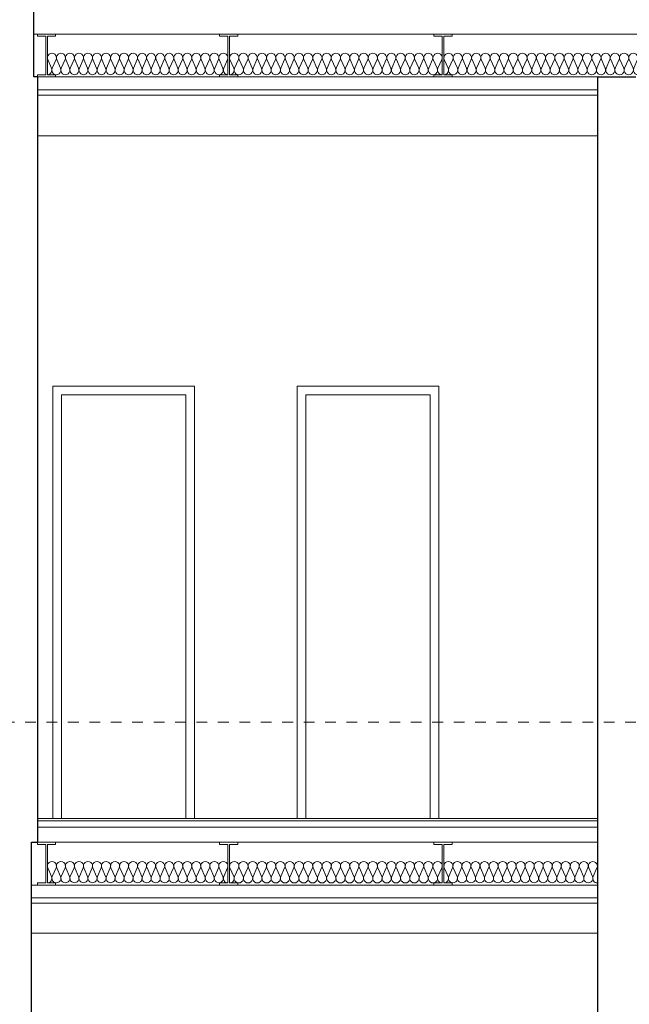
# Model space of a CAD drawing. Extents: x -396299 to -11759, y -15022 to 18278.
# Tile 67 of 205: x -230177 to -227333, y -524 to 4075. Entities that reach past the tile are written whole.
import ezdxf

# ---------------------------------------------------------------- set-up
doc = ezdxf.new("R2010")
doc.units = 0
doc.header["$MEASUREMENT"] = 0
doc.linetypes.add('Hidden Line', pattern=[100, 50, -50])
doc.layers.add('Arch opisy', color=7, linetype='Continuous')
doc.layers.add('INWENT STROPY', color=7, linetype='Continuous')
for name, color, linetype, lineweight, true_color in [('Arch opisy_Nr_Pióra__3', 7, 'Continuous', 20, 0xff6600), ('INWENT STROPY_Nr_Pióra__2', 7, 'Continuous', 13, 0x7f7f7f), ('INWENT STROPY_Nr_Pióra__25', 7, 'Continuous', 15, 0x40a5ff), ('Inwentaryzacja Konst._Nr_Pióra__25', 7, 'Continuous', 15, 0x40a5ff)]:
    doc.layers.add(name, color=color, linetype=linetype, lineweight=lineweight, true_color=true_color)
for name, color, linetype, lineweight in [('INWENT STROPY_Nr_Pióra__21', 7, 'Continuous', 13), ('INWENT. DRZWI_Nr_Pióra__21', 7, 'Continuous', 13), ('INWENT.ŚCIANY_Nr_Pióra__1', 7, 'Continuous', 25)]:
    doc.layers.add(name, color=color, linetype=linetype, lineweight=lineweight)

# ---------------------------------------------------------------- blocks, each defined once
blk = doc.blocks.new('Izolacja cieplna 14_13', base_point=(-230047.9, 43.2))
at = {"layer": 'INWENT STROPY_Nr_Pióra__2', "linetype": 'Continuous'}
for p, q in [((-230046.1, 113.4), (-230028.6, 73)), ((-230025.1, 73), (-230007.5, 113.4)), ((-230004, 113.4), (-229986.5, 73)), ((-229983, 73), (-229965.4, 113.4)), ((-229961.9, 113.4), (-229944.4, 73)), ((-229940.9, 73), (-229923.3, 113.4)), ((-229919.8, 113.4), (-229902.3, 73)), ((-229898.8, 73), (-229881.2, 113.4)), ((-229877.7, 113.4), (-229860.2, 73)), ((-229856.7, 73), (-229839.1, 113.4)), ((-229835.6, 113.4), (-229818.1, 73)), ((-229814.6, 73), (-229797, 113.4)), ((-229793.5, 113.4), (-229776, 73)), ((-229772.5, 73), (-229754.9, 113.4)), ((-229751.4, 113.4), (-229733.9, 73)), ((-229730.4, 73), (-229712.8, 113.4)), ((-229709.3, 113.4), (-229691.8, 73)), ((-229688.3, 73), (-229670.7, 113.4)), ((-229667.2, 113.4), (-229649.7, 73)), ((-229646.2, 73), (-229628.6, 113.4)), ((-229625.1, 113.4), (-229607.6, 73)), ((-229604.1, 73), (-229586.5, 113.4)), ((-229583, 113.4), (-229565.5, 73)), ((-229562, 73), (-229544.4, 113.4)), ((-229540.9, 113.4), (-229523.4, 73)), ((-229519.9, 73), (-229502.3, 113.4)), ((-229498.8, 113.4), (-229481.3, 73)), ((-229477.8, 73), (-229460.2, 113.4)), ((-229456.7, 113.4), (-229439.2, 73)), ((-229435.7, 73), (-229418.1, 113.4)), ((-229414.6, 113.4), (-229397.1, 73)), ((-229393.6, 73), (-229376, 113.4)), ((-229372.5, 113.4), (-229355, 73)), ((-229351.5, 73), (-229333.9, 113.4)), ((-229330.4, 113.4), (-229312.9, 73)), ((-229309.4, 73), (-229291.8, 113.4)), ((-229288.3, 113.4), (-229270.8, 73)), ((-229267.3, 73), (-229249.7, 113.4)), ((-229246.2, 113.4), (-229228.7, 73)), ((-229225.2, 73), (-229207.6, 113.4))]:
    blk.add_line(p, q, dxfattribs=at)
for centre, start_param, end_param in [((-230026.8, 121.9), 4.299595, 8.266775), ((-229984.7, 121.9), 4.299595, 8.266775), ((-229942.6, 121.9), 4.299595, 8.266775), ((-229900.5, 121.9), 4.299595, 8.266775), ((-229858.4, 121.9), 4.299595, 8.266775), ((-229816.3, 121.9), 4.299595, 8.266775), ((-229774.2, 121.9), 4.299595, 8.266775), ((-229732.1, 121.9), 4.299595, 8.266775), ((-229690, 121.9), 4.299595, 8.266775), ((-229647.9, 121.9), 4.299595, 8.266775), ((-229605.8, 121.9), 4.299595, 8.266775), ((-229563.7, 121.9), 4.299595, 8.266775), ((-229521.6, 121.9), 4.299595, 8.266775), ((-229479.5, 121.9), 4.299595, 8.266775), ((-229437.4, 121.9), 4.299595, 8.266775), ((-229395.3, 121.9), 4.299595, 8.266775), ((-229353.2, 121.9), 4.299595, 8.266775), ((-229311.1, 121.9), 4.299595, 8.266775), ((-229269, 121.9), 4.299595, 8.266775), ((-229226.9, 121.9), 4.299595, 8.266775), ((-230047.9, 64.4), 3.141593, 5.125182), ((-230005.8, 64.4), 1.158004, 5.125183), ((-229963.7, 64.4), 1.158004, 5.125183), ((-229921.6, 64.4), 1.158004, 5.125183), ((-229879.5, 64.4), 1.158004, 5.125183), ((-229837.4, 64.4), 1.158004, 5.125183), ((-229795.3, 64.4), 1.158004, 5.125183), ((-229753.2, 64.4), 1.158004, 5.125183), ((-229711.1, 64.4), 1.158004, 5.125183), ((-229669, 64.4), 1.158004, 5.125183), ((-229626.9, 64.4), 1.158004, 5.125183), ((-229584.8, 64.4), 1.158004, 5.125183), ((-229542.7, 64.4), 1.158004, 5.125183), ((-229500.6, 64.4), 1.158004, 5.125183), ((-229458.5, 64.4), 1.158004, 5.125183), ((-229416.4, 64.4), 1.158004, 5.125183), ((-229374.3, 64.4), 1.158004, 5.125183), ((-229332.2, 64.4), 1.158004, 5.125183), ((-229290.1, 64.4), 1.158004, 5.125183), ((-229248, 64.4), 1.158004, 5.125183), ((-229205.9, 64.4), 1.158004, 3.141593)]:
    blk.add_ellipse(centre, major_axis=(0, 21.3), ratio=0.989759, start_param=start_param, end_param=end_param, dxfattribs=at)
blk = doc.blocks.new('Izolacja cieplna 14_23', base_point=(-228197.9, 3818.2))
at = {"layer": 'INWENT STROPY_Nr_Pióra__2', "linetype": 'Continuous'}
for p, q in [((-228196.1, 3888.4), (-228178.1, 3848)), ((-228174.5, 3848), (-228156.6, 3888.4)), ((-228152.9, 3888.4), (-228135, 3848)), ((-228131.4, 3848), (-228113.4, 3888.4)), ((-228109.8, 3888.4), (-228091.9, 3848)), ((-228088.2, 3848), (-228070.3, 3888.4)), ((-228066.7, 3888.4), (-228048.7, 3848)), ((-228045.1, 3848), (-228027.2, 3888.4)), ((-228023.5, 3888.4), (-228005.6, 3848)), ((-228002, 3848), (-227984, 3888.4)), ((-227980.4, 3888.4), (-227962.5, 3848)), ((-227958.8, 3848), (-227940.9, 3888.4)), ((-227937.3, 3888.4), (-227919.3, 3848)), ((-227915.7, 3848), (-227897.8, 3888.4)), ((-227894.2, 3888.4), (-227876.2, 3848)), ((-227872.6, 3848), (-227854.6, 3888.4)), ((-227851, 3888.4), (-227833.1, 3848)), ((-227829.5, 3848), (-227811.5, 3888.4)), ((-227807.9, 3888.4), (-227790, 3848)), ((-227786.3, 3848), (-227768.4, 3888.4)), ((-227764.8, 3888.4), (-227746.8, 3848)), ((-227743.2, 3848), (-227725.3, 3888.4)), ((-227721.6, 3888.4), (-227703.7, 3848)), ((-227700.1, 3848), (-227682.1, 3888.4)), ((-227678.5, 3888.4), (-227660.6, 3848)), ((-227656.9, 3848), (-227639, 3888.4)), ((-227635.4, 3888.4), (-227617.4, 3848)), ((-227613.8, 3848), (-227595.9, 3888.4)), ((-227592.2, 3888.4), (-227574.3, 3848)), ((-227570.7, 3848), (-227552.7, 3888.4)), ((-227549.1, 3888.4), (-227531.2, 3848)), ((-227527.5, 3848), (-227509.6, 3888.4)), ((-227506, 3888.4), (-227488, 3848)), ((-227484.4, 3848), (-227466.5, 3888.4)), ((-227462.8, 3888.4), (-227444.9, 3848)), ((-227441.3, 3848), (-227423.3, 3888.4)), ((-227419.7, 3888.4), (-227401.8, 3848)), ((-227398.2, 3848), (-227380.2, 3888.4)), ((-227376.6, 3888.4), (-227358.6, 3848)), ((-227355, 3848), (-227337.1, 3888.4)), ((-227333.5, 3888.4), (-227315.5, 3848)), ((-227311.9, 3848), (-227294, 3888.4)), ((-227290.3, 3888.4), (-227272.4, 3848)), ((-227268.8, 3848), (-227250.8, 3888.4)), ((-227247.2, 3888.4), (-227229.3, 3848)), ((-227225.6, 3848), (-227207.7, 3888.4))]:
    blk.add_line(p, q, dxfattribs=at)
for centre, start_param, end_param in [((-228176.3, 3896.9), 5.870392, 9.837571), ((-228133.2, 3896.9), 5.870392, 9.837571), ((-228090.1, 3896.9), 5.870392, 9.837571), ((-228046.9, 3896.9), 5.870392, 9.837571), ((-228003.8, 3896.9), 5.870392, 9.837571), ((-227960.7, 3896.9), 5.870392, 9.837571), ((-227917.5, 3896.9), 5.870392, 9.837571), ((-227874.4, 3896.9), 5.870392, 9.837571), ((-227831.3, 3896.9), 5.870392, 9.837571), ((-227788.1, 3896.9), 5.870392, 9.837571), ((-227745, 3896.9), 5.870392, 9.837571), ((-227701.9, 3896.9), 5.870392, 9.837571), ((-227658.7, 3896.9), 5.870392, 9.837571), ((-227615.6, 3896.9), 5.870392, 9.837571), ((-227572.5, 3896.9), 5.870392, 9.837571), ((-227529.4, 3896.9), 5.870392, 9.837571), ((-227486.2, 3896.9), 5.870392, 9.837571), ((-227443.1, 3896.9), 5.870392, 9.837571), ((-227400, 3896.9), 5.870392, 9.837571), ((-227356.8, 3896.9), 5.870392, 9.837571), ((-227313.7, 3896.9), 5.870392, 9.837571), ((-227270.6, 3896.9), 5.870392, 9.837571), ((-227227.4, 3896.9), 5.870392, 9.837571), ((-228197.9, 3839.4), 4.712389, 6.695979), ((-228154.7, 3839.4), 2.7288, 6.695979), ((-228111.6, 3839.4), 2.7288, 6.695979), ((-228068.5, 3839.4), 2.7288, 6.695979), ((-228025.4, 3839.4), 2.7288, 6.695979), ((-227982.2, 3839.4), 2.7288, 6.695979), ((-227939.1, 3839.4), 2.7288, 6.695979), ((-227896, 3839.4), 2.7288, 6.695979), ((-227852.8, 3839.4), 2.7288, 6.695979), ((-227809.7, 3839.4), 2.7288, 6.695979), ((-227766.6, 3839.4), 2.7288, 6.695979), ((-227723.4, 3839.4), 2.7288, 6.695979), ((-227680.3, 3839.4), 2.7288, 6.695979), ((-227637.2, 3839.4), 2.7288, 6.695979), ((-227594.1, 3839.4), 2.7288, 6.695979), ((-227550.9, 3839.4), 2.7288, 6.695979), ((-227507.8, 3839.4), 2.7288, 6.695979), ((-227464.7, 3839.4), 2.7288, 6.695979), ((-227421.5, 3839.4), 2.7288, 6.695979), ((-227378.4, 3839.4), 2.7288, 6.695979), ((-227335.3, 3839.4), 2.7288, 6.695979), ((-227292.1, 3839.4), 2.7288, 6.695979), ((-227249, 3839.4), 2.7288, 6.695979), ((-227205.9, 3839.4), 2.7288, 4.712389)]:
    blk.add_ellipse(centre, major_axis=(21.6, 0), ratio=0.986209, start_param=start_param, end_param=end_param, dxfattribs=at)
blk = doc.blocks.new('Izolacja cieplna 14_78', base_point=(-230047.9, 3818.2))
at = {"layer": 'INWENT STROPY_Nr_Pióra__2', "linetype": 'Continuous'}
for p, q in [((-230046.1, 3888.4), (-230028.6, 3848)), ((-230025.1, 3848), (-230007.5, 3888.4)), ((-230004, 3888.4), (-229986.5, 3848)), ((-229983, 3848), (-229965.4, 3888.4)), ((-229961.9, 3888.4), (-229944.4, 3848)), ((-229940.9, 3848), (-229923.3, 3888.4)), ((-229919.8, 3888.4), (-229902.3, 3848)), ((-229898.8, 3848), (-229881.2, 3888.4)), ((-229877.7, 3888.4), (-229860.2, 3848)), ((-229856.7, 3848), (-229839.1, 3888.4)), ((-229835.6, 3888.4), (-229818.1, 3848)), ((-229814.6, 3848), (-229797, 3888.4)), ((-229793.5, 3888.4), (-229776, 3848)), ((-229772.5, 3848), (-229754.9, 3888.4)), ((-229751.4, 3888.4), (-229733.9, 3848)), ((-229730.4, 3848), (-229712.8, 3888.4)), ((-229709.3, 3888.4), (-229691.8, 3848)), ((-229688.3, 3848), (-229670.7, 3888.4)), ((-229667.2, 3888.4), (-229649.7, 3848)), ((-229646.2, 3848), (-229628.6, 3888.4)), ((-229625.1, 3888.4), (-229607.6, 3848)), ((-229604.1, 3848), (-229586.5, 3888.4)), ((-229583, 3888.4), (-229565.5, 3848)), ((-229562, 3848), (-229544.4, 3888.4)), ((-229540.9, 3888.4), (-229523.4, 3848)), ((-229519.9, 3848), (-229502.3, 3888.4)), ((-229498.8, 3888.4), (-229481.3, 3848)), ((-229477.8, 3848), (-229460.2, 3888.4)), ((-229456.7, 3888.4), (-229439.2, 3848)), ((-229435.7, 3848), (-229418.1, 3888.4)), ((-229414.6, 3888.4), (-229397.1, 3848)), ((-229393.6, 3848), (-229376, 3888.4)), ((-229372.5, 3888.4), (-229355, 3848)), ((-229351.5, 3848), (-229333.9, 3888.4)), ((-229330.4, 3888.4), (-229312.9, 3848)), ((-229309.4, 3848), (-229291.8, 3888.4)), ((-229288.3, 3888.4), (-229270.8, 3848)), ((-229267.3, 3848), (-229249.7, 3888.4)), ((-229246.2, 3888.4), (-229228.7, 3848)), ((-229225.2, 3848), (-229207.6, 3888.4))]:
    blk.add_line(p, q, dxfattribs=at)
for centre, start_param, end_param in [((-230026.8, 3896.9), 4.299595, 8.266775), ((-229984.7, 3896.9), 4.299595, 8.266775), ((-229942.6, 3896.9), 4.299595, 8.266775), ((-229900.5, 3896.9), 4.299595, 8.266775), ((-229858.4, 3896.9), 4.299595, 8.266775), ((-229816.3, 3896.9), 4.299595, 8.266775), ((-229774.2, 3896.9), 4.299595, 8.266775), ((-229732.1, 3896.9), 4.299595, 8.266775), ((-229690, 3896.9), 4.299595, 8.266775), ((-229647.9, 3896.9), 4.299595, 8.266775), ((-229605.8, 3896.9), 4.299595, 8.266775), ((-229563.7, 3896.9), 4.299595, 8.266775), ((-229521.6, 3896.9), 4.299595, 8.266775), ((-229479.5, 3896.9), 4.299595, 8.266775), ((-229437.4, 3896.9), 4.299595, 8.266775), ((-229395.3, 3896.9), 4.299595, 8.266775), ((-229353.2, 3896.9), 4.299595, 8.266775), ((-229311.1, 3896.9), 4.299595, 8.266775), ((-229269, 3896.9), 4.299595, 8.266775), ((-229226.9, 3896.9), 4.299595, 8.266775), ((-230047.9, 3839.4), 3.141593, 5.125182), ((-230005.8, 3839.4), 1.158004, 5.125183), ((-229963.7, 3839.4), 1.158004, 5.125183), ((-229921.6, 3839.4), 1.158004, 5.125183), ((-229879.5, 3839.4), 1.158004, 5.125183), ((-229837.4, 3839.4), 1.158004, 5.125183), ((-229795.3, 3839.4), 1.158004, 5.125183), ((-229753.2, 3839.4), 1.158004, 5.125183), ((-229711.1, 3839.4), 1.158004, 5.125183), ((-229669, 3839.4), 1.158004, 5.125183), ((-229626.9, 3839.4), 1.158004, 5.125183), ((-229584.8, 3839.4), 1.158004, 5.125183), ((-229542.7, 3839.4), 1.158004, 5.125183), ((-229500.6, 3839.4), 1.158004, 5.125183), ((-229458.5, 3839.4), 1.158004, 5.125183), ((-229416.4, 3839.4), 1.158004, 5.125183), ((-229374.3, 3839.4), 1.158004, 5.125183), ((-229332.2, 3839.4), 1.158004, 5.125183), ((-229290.1, 3839.4), 1.158004, 5.125183), ((-229248, 3839.4), 1.158004, 5.125183), ((-229205.9, 3839.4), 1.158004, 3.141593)]:
    blk.add_ellipse(centre, major_axis=(0, 21.3), ratio=0.989759, start_param=start_param, end_param=end_param, dxfattribs=at)
blk = doc.blocks.new('Izolacja cieplna 14_79', base_point=(-229197.9, 3818.2))
at = {"layer": 'INWENT STROPY_Nr_Pióra__2', "linetype": 'Continuous'}
for p, q in [((-229196.1, 3888.4), (-229178.1, 3848)), ((-229174.5, 3848), (-229156.6, 3888.4)), ((-229152.9, 3888.4), (-229135, 3848)), ((-229131.4, 3848), (-229113.4, 3888.4)), ((-229109.8, 3888.4), (-229091.9, 3848)), ((-229088.2, 3848), (-229070.3, 3888.4)), ((-229066.7, 3888.4), (-229048.7, 3848)), ((-229045.1, 3848), (-229027.2, 3888.4)), ((-229023.5, 3888.4), (-229005.6, 3848)), ((-229002, 3848), (-228984, 3888.4)), ((-228980.4, 3888.4), (-228962.5, 3848)), ((-228958.8, 3848), (-228940.9, 3888.4)), ((-228937.3, 3888.4), (-228919.3, 3848)), ((-228915.7, 3848), (-228897.8, 3888.4)), ((-228894.2, 3888.4), (-228876.2, 3848)), ((-228872.6, 3848), (-228854.6, 3888.4)), ((-228851, 3888.4), (-228833.1, 3848)), ((-228829.5, 3848), (-228811.5, 3888.4)), ((-228807.9, 3888.4), (-228790, 3848)), ((-228786.3, 3848), (-228768.4, 3888.4)), ((-228764.8, 3888.4), (-228746.8, 3848)), ((-228743.2, 3848), (-228725.3, 3888.4)), ((-228721.6, 3888.4), (-228703.7, 3848)), ((-228700.1, 3848), (-228682.1, 3888.4)), ((-228678.5, 3888.4), (-228660.6, 3848)), ((-228656.9, 3848), (-228639, 3888.4)), ((-228635.4, 3888.4), (-228617.4, 3848)), ((-228613.8, 3848), (-228595.9, 3888.4)), ((-228592.2, 3888.4), (-228574.3, 3848)), ((-228570.7, 3848), (-228552.7, 3888.4)), ((-228549.1, 3888.4), (-228531.2, 3848)), ((-228527.5, 3848), (-228509.6, 3888.4)), ((-228506, 3888.4), (-228488, 3848)), ((-228484.4, 3848), (-228466.5, 3888.4)), ((-228462.8, 3888.4), (-228444.9, 3848)), ((-228441.3, 3848), (-228423.3, 3888.4)), ((-228419.7, 3888.4), (-228401.8, 3848)), ((-228398.2, 3848), (-228380.2, 3888.4)), ((-228376.6, 3888.4), (-228358.6, 3848)), ((-228355, 3848), (-228337.1, 3888.4)), ((-228333.5, 3888.4), (-228315.5, 3848)), ((-228311.9, 3848), (-228294, 3888.4)), ((-228290.3, 3888.4), (-228272.4, 3848)), ((-228268.8, 3848), (-228250.8, 3888.4)), ((-228247.2, 3888.4), (-228229.3, 3848)), ((-228225.6, 3848), (-228207.7, 3888.4))]:
    blk.add_line(p, q, dxfattribs=at)
for centre, start_param, end_param in [((-229176.3, 3896.9), 5.870392, 9.837571), ((-229133.2, 3896.9), 5.870392, 9.837571), ((-229090.1, 3896.9), 5.870392, 9.837571), ((-229046.9, 3896.9), 5.870392, 9.837571), ((-229003.8, 3896.9), 5.870392, 9.837571), ((-228960.7, 3896.9), 5.870392, 9.837571), ((-228917.5, 3896.9), 5.870392, 9.837571), ((-228874.4, 3896.9), 5.870392, 9.837571), ((-228831.3, 3896.9), 5.870392, 9.837571), ((-228788.1, 3896.9), 5.870392, 9.837571), ((-228745, 3896.9), 5.870392, 9.837571), ((-228701.9, 3896.9), 5.870392, 9.837571), ((-228658.7, 3896.9), 5.870392, 9.837571), ((-228615.6, 3896.9), 5.870392, 9.837571), ((-228572.5, 3896.9), 5.870392, 9.837571), ((-228529.4, 3896.9), 5.870392, 9.837571), ((-228486.2, 3896.9), 5.870392, 9.837571), ((-228443.1, 3896.9), 5.870392, 9.837571), ((-228400, 3896.9), 5.870392, 9.837571), ((-228356.8, 3896.9), 5.870392, 9.837571), ((-228313.7, 3896.9), 5.870392, 9.837571), ((-228270.6, 3896.9), 5.870392, 9.837571), ((-228227.4, 3896.9), 5.870392, 9.837571), ((-229197.9, 3839.4), 4.712389, 6.695979), ((-229154.7, 3839.4), 2.7288, 6.695979), ((-229111.6, 3839.4), 2.7288, 6.695979), ((-229068.5, 3839.4), 2.7288, 6.695979), ((-229025.4, 3839.4), 2.7288, 6.695979), ((-228982.2, 3839.4), 2.7288, 6.695979), ((-228939.1, 3839.4), 2.7288, 6.695979), ((-228896, 3839.4), 2.7288, 6.695979), ((-228852.8, 3839.4), 2.7288, 6.695979), ((-228809.7, 3839.4), 2.7288, 6.695979), ((-228766.6, 3839.4), 2.7288, 6.695979), ((-228723.4, 3839.4), 2.7288, 6.695979), ((-228680.3, 3839.4), 2.7288, 6.695979), ((-228637.2, 3839.4), 2.7288, 6.695979), ((-228594.1, 3839.4), 2.7288, 6.695979), ((-228550.9, 3839.4), 2.7288, 6.695979), ((-228507.8, 3839.4), 2.7288, 6.695979), ((-228464.7, 3839.4), 2.7288, 6.695979), ((-228421.5, 3839.4), 2.7288, 6.695979), ((-228378.4, 3839.4), 2.7288, 6.695979), ((-228335.3, 3839.4), 2.7288, 6.695979), ((-228292.1, 3839.4), 2.7288, 6.695979), ((-228249, 3839.4), 2.7288, 6.695979), ((-228205.9, 3839.4), 2.7288, 4.712389)]:
    blk.add_ellipse(centre, major_axis=(21.6, 0), ratio=0.986209, start_param=start_param, end_param=end_param, dxfattribs=at)
blk = doc.blocks.new('Izolacja cieplna 14_89', base_point=(-228197.9, 43.2))
at = {"layer": 'INWENT STROPY_Nr_Pióra__2', "linetype": 'Continuous'}
for p, q in [((-228196.1, 113.4), (-228178.6, 73)), ((-228175.1, 73), (-228157.5, 113.4)), ((-228154, 113.4), (-228136.5, 73)), ((-228132.9, 73), (-228115.4, 113.4)), ((-228111.9, 113.4), (-228094.4, 73)), ((-228090.8, 73), (-228073.3, 113.4)), ((-228069.8, 113.4), (-228052.2, 73)), ((-228048.7, 73), (-228031.2, 113.4)), ((-228027.6, 113.4), (-228010.1, 73)), ((-228006.6, 73), (-227989.1, 113.4)), ((-227985.5, 113.4), (-227968, 73)), ((-227964.5, 73), (-227946.9, 113.4)), ((-227943.4, 113.4), (-227925.9, 73)), ((-227922.3, 73), (-227904.8, 113.4)), ((-227901.3, 113.4), (-227883.8, 73)), ((-227880.2, 73), (-227862.7, 113.4)), ((-227859.2, 113.4), (-227841.6, 73)), ((-227838.1, 73), (-227820.6, 113.4)), ((-227817.1, 113.4), (-227799.5, 73)), ((-227796, 73), (-227778.5, 113.4)), ((-227774.9, 113.4), (-227757.4, 73)), ((-227753.9, 73), (-227736.4, 113.4)), ((-227732.8, 113.4), (-227715.3, 73)), ((-227711.8, 73), (-227694.2, 113.4)), ((-227690.7, 113.4), (-227673.2, 73)), ((-227669.6, 73), (-227652.1, 113.4)), ((-227648.6, 113.4), (-227631.1, 73)), ((-227627.5, 73), (-227610, 113.4)), ((-227606.5, 113.4), (-227588.9, 73)), ((-227585.4, 73), (-227567.9, 113.4)), ((-227564.3, 113.4), (-227546.8, 73)), ((-227543.3, 73), (-227525.8, 113.4)), ((-227522.2, 113.4), (-227504.7, 73)), ((-227501.2, 73), (-227483.6, 113.4))]:
    blk.add_line(p, q, dxfattribs=at)
for centre, start_param, end_param in [((-228176.8, 121.9), 4.299595, 8.266775), ((-228134.7, 121.9), 4.299595, 8.266775), ((-228092.6, 121.9), 4.299595, 8.266775), ((-228050.5, 121.9), 4.299595, 8.266775), ((-228008.3, 121.9), 4.299595, 8.266775), ((-227966.2, 121.9), 4.299595, 8.266775), ((-227924.1, 121.9), 4.299595, 8.266775), ((-227882, 121.9), 4.299595, 8.266775), ((-227839.9, 121.9), 4.299595, 8.266775), ((-227797.8, 121.9), 4.299595, 8.266775), ((-227755.6, 121.9), 4.299595, 8.266775), ((-227713.5, 121.9), 4.299595, 8.266775), ((-227671.4, 121.9), 4.299595, 8.266775), ((-227629.3, 121.9), 4.299595, 8.266775), ((-227587.2, 121.9), 4.299595, 8.266775), ((-227545.1, 121.9), 4.299595, 8.266775), ((-227502.9, 121.9), 4.299595, 8.266775), ((-228197.9, 64.4), 3.141593, 5.125182), ((-228155.8, 64.4), 1.158004, 5.125183), ((-228113.6, 64.4), 1.158004, 5.125183), ((-228071.5, 64.4), 1.158004, 5.125183), ((-228029.4, 64.4), 1.158004, 5.125183), ((-227987.3, 64.4), 1.158004, 5.125183), ((-227945.2, 64.4), 1.158004, 5.125183), ((-227903.1, 64.4), 1.158004, 5.125183), ((-227860.9, 64.4), 1.158004, 5.125183), ((-227818.8, 64.4), 1.158004, 5.125183), ((-227776.7, 64.4), 1.158004, 5.125183), ((-227734.6, 64.4), 1.158004, 5.125183), ((-227692.5, 64.4), 1.158004, 5.125183), ((-227650.3, 64.4), 1.158004, 5.125183), ((-227608.2, 64.4), 1.158004, 5.125183), ((-227566.1, 64.4), 1.158004, 5.125183), ((-227524, 64.4), 1.158004, 5.125183), ((-227481.9, 64.4), 1.158004, 3.141593)]:
    blk.add_ellipse(centre, major_axis=(0, 21.3), ratio=0.990174, start_param=start_param, end_param=end_param, dxfattribs=at)
blk = doc.blocks.new('Izolacja cieplna 14_90', base_point=(-229197.9, 43.2))
at = {"layer": 'INWENT STROPY_Nr_Pióra__2', "linetype": 'Continuous'}
for p, q in [((-229196.1, 113.4), (-229178.1, 73)), ((-229174.5, 73), (-229156.6, 113.4)), ((-229152.9, 113.4), (-229135, 73)), ((-229131.4, 73), (-229113.4, 113.4)), ((-229109.8, 113.4), (-229091.9, 73)), ((-229088.2, 73), (-229070.3, 113.4)), ((-229066.7, 113.4), (-229048.7, 73)), ((-229045.1, 73), (-229027.2, 113.4)), ((-229023.5, 113.4), (-229005.6, 73)), ((-229002, 73), (-228984, 113.4)), ((-228980.4, 113.4), (-228962.5, 73)), ((-228958.8, 73), (-228940.9, 113.4)), ((-228937.3, 113.4), (-228919.3, 73)), ((-228915.7, 73), (-228897.8, 113.4)), ((-228894.2, 113.4), (-228876.2, 73)), ((-228872.6, 73), (-228854.6, 113.4)), ((-228851, 113.4), (-228833.1, 73)), ((-228829.5, 73), (-228811.5, 113.4)), ((-228807.9, 113.4), (-228790, 73)), ((-228786.3, 73), (-228768.4, 113.4)), ((-228764.8, 113.4), (-228746.8, 73)), ((-228743.2, 73), (-228725.3, 113.4)), ((-228721.6, 113.4), (-228703.7, 73)), ((-228700.1, 73), (-228682.1, 113.4)), ((-228678.5, 113.4), (-228660.6, 73)), ((-228656.9, 73), (-228639, 113.4)), ((-228635.4, 113.4), (-228617.4, 73)), ((-228613.8, 73), (-228595.9, 113.4)), ((-228592.2, 113.4), (-228574.3, 73)), ((-228570.7, 73), (-228552.7, 113.4)), ((-228549.1, 113.4), (-228531.2, 73)), ((-228527.5, 73), (-228509.6, 113.4)), ((-228506, 113.4), (-228488, 73)), ((-228484.4, 73), (-228466.5, 113.4)), ((-228462.8, 113.4), (-228444.9, 73)), ((-228441.3, 73), (-228423.3, 113.4)), ((-228419.7, 113.4), (-228401.8, 73)), ((-228398.2, 73), (-228380.2, 113.4)), ((-228376.6, 113.4), (-228358.6, 73)), ((-228355, 73), (-228337.1, 113.4)), ((-228333.5, 113.4), (-228315.5, 73)), ((-228311.9, 73), (-228294, 113.4)), ((-228290.3, 113.4), (-228272.4, 73)), ((-228268.8, 73), (-228250.8, 113.4)), ((-228247.2, 113.4), (-228229.3, 73)), ((-228225.6, 73), (-228207.7, 113.4))]:
    blk.add_line(p, q, dxfattribs=at)
for centre, start_param, end_param in [((-229176.3, 121.9), 5.870392, 9.837571), ((-229133.2, 121.9), 5.870392, 9.837571), ((-229090.1, 121.9), 5.870392, 9.837571), ((-229046.9, 121.9), 5.870392, 9.837571), ((-229003.8, 121.9), 5.870392, 9.837571), ((-228960.7, 121.9), 5.870392, 9.837571), ((-228917.5, 121.9), 5.870392, 9.837571), ((-228874.4, 121.9), 5.870392, 9.837571), ((-228831.3, 121.9), 5.870392, 9.837571), ((-228788.1, 121.9), 5.870392, 9.837571), ((-228745, 121.9), 5.870392, 9.837571), ((-228701.9, 121.9), 5.870392, 9.837571), ((-228658.7, 121.9), 5.870392, 9.837571), ((-228615.6, 121.9), 5.870392, 9.837571), ((-228572.5, 121.9), 5.870392, 9.837571), ((-228529.4, 121.9), 5.870392, 9.837571), ((-228486.2, 121.9), 5.870392, 9.837571), ((-228443.1, 121.9), 5.870392, 9.837571), ((-228400, 121.9), 5.870392, 9.837571), ((-228356.8, 121.9), 5.870392, 9.837571), ((-228313.7, 121.9), 5.870392, 9.837571), ((-228270.6, 121.9), 5.870392, 9.837571), ((-228227.4, 121.9), 5.870392, 9.837571), ((-229197.9, 64.4), 4.712389, 6.695979), ((-229154.7, 64.4), 2.7288, 6.695979), ((-229111.6, 64.4), 2.7288, 6.695979), ((-229068.5, 64.4), 2.7288, 6.695979), ((-229025.4, 64.4), 2.7288, 6.695979), ((-228982.2, 64.4), 2.7288, 6.695979), ((-228939.1, 64.4), 2.7288, 6.695979), ((-228896, 64.4), 2.7288, 6.695979), ((-228852.8, 64.4), 2.7288, 6.695979), ((-228809.7, 64.4), 2.7288, 6.695979), ((-228766.6, 64.4), 2.7288, 6.695979), ((-228723.4, 64.4), 2.7288, 6.695979), ((-228680.3, 64.4), 2.7288, 6.695979), ((-228637.2, 64.4), 2.7288, 6.695979), ((-228594.1, 64.4), 2.7288, 6.695979), ((-228550.9, 64.4), 2.7288, 6.695979), ((-228507.8, 64.4), 2.7288, 6.695979), ((-228464.7, 64.4), 2.7288, 6.695979), ((-228421.5, 64.4), 2.7288, 6.695979), ((-228378.4, 64.4), 2.7288, 6.695979), ((-228335.3, 64.4), 2.7288, 6.695979), ((-228292.1, 64.4), 2.7288, 6.695979), ((-228249, 64.4), 2.7288, 6.695979), ((-228205.9, 64.4), 2.7288, 4.712389)]:
    blk.add_ellipse(centre, major_axis=(21.6, 0), ratio=0.986209, start_param=start_param, end_param=end_param, dxfattribs=at)
blk = doc.blocks.new('Linia_161', base_point=(-237351.9, 793.2))
at = {"layer": 'Arch opisy_Nr_Pióra__3', "linetype": 'Hidden Line'}
blk.add_line((-237351.9, 793.2), (-223451.9, 793.2), dxfattribs=at)

msp = doc.modelspace()

# ---------------------------------------------------------------- linework, layer by layer
at = {"layer": 'INWENT STROPY_Nr_Pióra__2', "linetype": 'Continuous'}
for p, q in [((-230091.9, 3533.2), (-227481.9, 3533.2)), ((-230121.9, -191.8), (-227481.9, -191.8))]:
    msp.add_line(p, q, dxfattribs=at)
at = {"layer": 'INWENT STROPY_Nr_Pióra__21', "linetype": 'Continuous'}
for p, q in [((-227481.9, 3748.2), (-230091.9, 3748.2)), ((-227481.9, 3723.2), (-230091.9, 3723.2)), ((-227481.9, 343.2), (-230091.9, 343.2)), ((-227481.9, 333.2), (-230091.9, 333.2)), ((-227481.9, 303.2), (-230091.9, 303.2)), ((-227481.9, -26.8), (-230121.9, -26.8)), ((-227481.9, -51.8), (-230121.9, -51.8))]:
    msp.add_line(p, q, dxfattribs=at)
at = {"layer": 'INWENT STROPY_Nr_Pióra__25', "linetype": 'Continuous'}
for p, q in [((-230094.4, 3998.2), (-230094.4, 4008.2)), ((-230009.4, 4008.2), (-230094.4, 4008.2)), ((-230009.4, 3998.2), (-230009.4, 4008.2)), ((-229244.4, 3998.2), (-229244.4, 4008.2)), ((-229159.4, 4008.2), (-229244.4, 4008.2)), ((-229159.4, 3998.2), (-229159.4, 4008.2)), ((-228159.4, 4008.2), (-228244.4, 4008.2)), ((-228244.4, 3998.2), (-228244.4, 4008.2)), ((-228159.4, 3998.2), (-228159.4, 4008.2)), ((-230055.9, 3998.2), (-230094.4, 3998.2)), ((-230055.9, 3818.2), (-230055.9, 3998.2)), ((-230047.9, 3818.2), (-230047.9, 3998.2)), ((-230009.4, 3998.2), (-230047.9, 3998.2)), ((-229205.9, 3998.2), (-229244.4, 3998.2)), ((-229205.9, 3818.2), (-229205.9, 3998.2)), ((-229197.9, 3818.2), (-229197.9, 3998.2)), ((-229159.4, 3998.2), (-229197.9, 3998.2)), ((-228205.9, 3998.2), (-228244.4, 3998.2)), ((-228205.9, 3818.2), (-228205.9, 3998.2)), ((-228197.9, 3818.2), (-228197.9, 3998.2)), ((-228159.4, 3998.2), (-228197.9, 3998.2)), ((-230055.9, 3818.2), (-230094.4, 3818.2)), ((-230094.4, 3808.2), (-230094.4, 3818.2)), ((-230009.4, 3818.2), (-230047.9, 3818.2)), ((-230009.4, 3818.2), (-230009.4, 3808.2)), ((-229244.4, 3808.2), (-229244.4, 3818.2)), ((-229205.9, 3818.2), (-229244.4, 3818.2)), ((-229159.4, 3818.2), (-229197.9, 3818.2)), ((-229159.4, 3818.2), (-229159.4, 3808.2)), ((-228205.9, 3818.2), (-228244.4, 3818.2)), ((-228244.4, 3808.2), (-228244.4, 3818.2)), ((-228159.4, 3818.2), (-228197.9, 3818.2)), ((-228159.4, 3818.2), (-228159.4, 3808.2)), ((-230009.4, 3808.2), (-230094.4, 3808.2)), ((-229159.4, 3808.2), (-229244.4, 3808.2)), ((-228159.4, 3808.2), (-228244.4, 3808.2)), ((-230009.4, 233.2), (-230094.4, 233.2)), ((-230094.4, 223.2), (-230094.4, 233.2)), ((-230009.4, 223.2), (-230009.4, 233.2)), ((-229159.4, 233.2), (-229244.4, 233.2)), ((-229244.4, 223.2), (-229244.4, 233.2)), ((-229159.4, 223.2), (-229159.4, 233.2)), ((-228159.4, 233.2), (-228244.4, 233.2)), ((-228244.4, 223.2), (-228244.4, 233.2)), ((-228159.4, 223.2), (-228159.4, 233.2)), ((-230055.9, 223.2), (-230094.4, 223.2)), ((-230055.9, 43.2), (-230055.9, 223.2)), ((-230009.4, 223.2), (-230047.9, 223.2)), ((-230047.9, 43.2), (-230047.9, 223.2)), ((-229205.9, 223.2), (-229244.4, 223.2)), ((-229205.9, 43.2), (-229205.9, 223.2)), ((-229159.4, 223.2), (-229197.9, 223.2)), ((-229197.9, 43.2), (-229197.9, 223.2)), ((-228205.9, 223.2), (-228244.4, 223.2)), ((-228205.9, 43.2), (-228205.9, 223.2)), ((-228159.4, 223.2), (-228197.9, 223.2)), ((-228197.9, 43.2), (-228197.9, 223.2)), ((-230094.4, 33.2), (-230094.4, 43.2)), ((-230055.9, 43.2), (-230094.4, 43.2)), ((-230009.4, 33.2), (-230094.4, 33.2)), ((-230009.4, 43.2), (-230047.9, 43.2)), ((-230009.4, 43.2), (-230009.4, 33.2)), ((-229244.4, 33.2), (-229244.4, 43.2)), ((-229205.9, 43.2), (-229244.4, 43.2)), ((-229159.4, 33.2), (-229244.4, 33.2)), ((-229159.4, 43.2), (-229197.9, 43.2)), ((-229159.4, 43.2), (-229159.4, 33.2)), ((-228244.4, 33.2), (-228244.4, 43.2)), ((-228205.9, 43.2), (-228244.4, 43.2)), ((-228159.4, 33.2), (-228244.4, 33.2)), ((-228159.4, 43.2), (-228197.9, 43.2)), ((-228159.4, 43.2), (-228159.4, 33.2))]:
    msp.add_line(p, q, dxfattribs=at)
at = {"layer": 'INWENT. DRZWI_Nr_Pióra__21', "linetype": 'Continuous'}
for p, q in [((-230021.9, 2363.2), (-229361.9, 2363.2)), ((-230021.9, 2363.2), (-230021.9, 343.2)), ((-229361.9, 2363.2), (-229361.9, 343.2)), ((-228881.9, 2363.2), (-228221.9, 2363.2)), ((-228881.9, 2363.2), (-228881.9, 343.2)), ((-228221.9, 2363.2), (-228221.9, 343.2)), ((-229981.9, 2323.2), (-229981.9, 343.2)), ((-229981.9, 2323.2), (-229401.9, 2323.2)), ((-229401.9, 2323.2), (-229401.9, 343.2)), ((-228841.9, 2323.2), (-228841.9, 343.2)), ((-228841.9, 2323.2), (-228261.9, 2323.2)), ((-228261.9, 2323.2), (-228261.9, 343.2))]:
    msp.add_line(p, q, dxfattribs=at)
at = {"layer": 'INWENT.ŚCIANY_Nr_Pióra__1', "linetype": 'Continuous'}
for p, q in [((-230111.9, 3808.2), (-230111.9, 7543.2)), ((-230091.9, 3808.2), (-230111.9, 3808.2)), ((-230091.9, 233.2), (-230091.9, 3808.2)), ((-227481.9, 3808.2), (-227301.9, 3808.2)), ((-227481.9, 3808.2), (-227481.9, -3701.8)), ((-230121.9, -3701.8), (-230121.9, 233.2)), ((-230121.9, 233.2), (-230091.9, 233.2))]:
    msp.add_line(p, q, dxfattribs=at)
at = {"layer": 'Inwentaryzacja Konst._Nr_Pióra__25', "linetype": 'Continuous'}
for p, q in [((-223981.9, 4008.2), (-230111.9, 4008.2)), ((-227481.9, 3808.2), (-230091.9, 3808.2)), ((-227481.9, 233.2), (-230091.9, 233.2)), ((-227481.9, 33.2), (-230121.9, 33.2))]:
    msp.add_line(p, q, dxfattribs=at)

# ---------------------------------------------------------------- block references
at = {"layer": 'Arch opisy', "color": 30, "linetype": 'Hidden Line', "lineweight": 20, "true_color": 0xff6600}
msp.add_blockref('Linia_161', (-237351.9, 793.2), dxfattribs=at)
at = {"layer": 'INWENT STROPY', "color": 104, "linetype": 'Continuous', "lineweight": 20, "true_color": 0x029e21}
for name, p in [('Izolacja cieplna 14_78', (-230047.9, 3818.2)), ('Izolacja cieplna 14_79', (-229197.9, 3818.2)), ('Izolacja cieplna 14_23', (-228197.9, 3818.2)), ('Izolacja cieplna 14_13', (-230047.9, 43.2)), ('Izolacja cieplna 14_90', (-229197.9, 43.2)), ('Izolacja cieplna 14_89', (-228197.9, 43.2))]:
    msp.add_blockref(name, p, dxfattribs=at)

doc.saveas('drawing.dxf')
